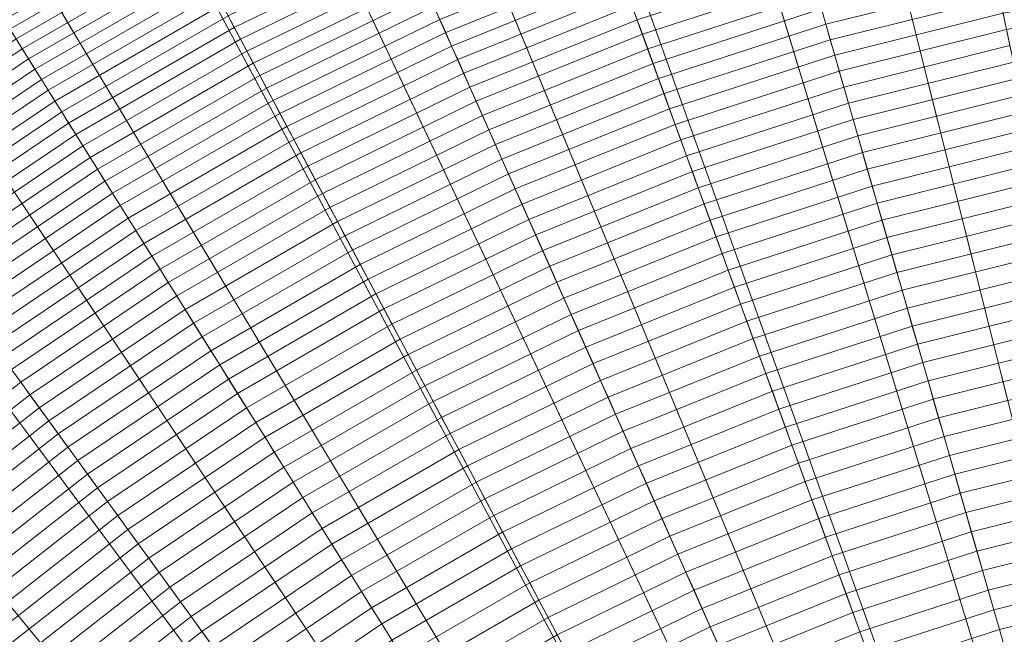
# Model space of a CAD drawing. Header units: centimetres. Extents: x -21.9 to 23.1, y -23 to 22.
# Tile 139 of 192: x -9.2 to -2.8, y 11.3 to 15.3. Entities that reach past the tile are written whole.
import ezdxf

# ---------------------------------------------------------------- set-up
doc = ezdxf.new("R2010")
doc.units = ezdxf.units.CM
doc.header["$LTSCALE"] = 2.54
doc.layers.add('Lucido design-1', color=7, linetype='Continuous')

# ---------------------------------------------------------------- blocks, each defined once
blk = doc.blocks.new('Gruppo-2-1')
at = {"color": 5, "linetype": 'Continuous', "lineweight": 9}
for points in [[(-0.809, 9.3927, -949.2271), (-1.4964, 9.2715, -949.2271), (-4.0127, 21.11, -949.2271), (-2.4934, 21.3779, -949.2271)], [(-2.6584, 21.3402, -949.2271), (-3.7267, 21.155, -949.2271), (-1.3617, 9.2653, -949.2271), (-0.8797, 9.3488, -949.2271)], [(-3.7267, 21.155, -949.2271), (-4.7846, 20.9179, -949.2271), (-1.839, 9.1583, -949.2271), (-1.3617, 9.2653, -949.2271)], [(-1.4964, 9.2715, -949.2271), (-2.1736, 9.1026, -949.2271), (-5.5096, 20.7367, -949.2271), (-4.0127, 21.11, -949.2271)], [(-0.8797, 9.3488, -1010.9271), (-1.3617, 9.2653, -1010.9271), (-3.6489, 20.7638, -1010.9271), (-2.5999, 20.9457, -1010.9271)], [(-4.7846, 20.9179, -949.2271), (-5.8295, 20.6285, -949.2271), (-2.3105, 9.0277, -949.2271), (-1.839, 9.1583, -949.2271)], [(-2.1736, 9.1026, -949.2271), (-2.8374, 8.8869, -949.2271), (-6.9769, 20.26, -949.2271), (-5.5096, 20.7367, -949.2271)], [(-1.3617, 9.2653, -1010.9271), (-1.839, 9.1583, -1010.9271), (-4.6877, 20.531, -1010.9271), (-3.6489, 20.7638, -1010.9271)], [(-5.8295, 20.6285, -949.2271), (-6.8589, 20.2881, -949.2271), (-2.7749, 8.8741, -949.2271), (-2.3105, 9.0277, -949.2271)], [(-1.839, 9.1583, -1010.9271), (-2.3105, 9.0277, -1010.9271), (-5.7138, 20.2469, -1010.9271), (-4.6877, 20.531, -1010.9271)], [(-6.8589, 20.2881, -949.2271), (-7.8704, 19.8978, -949.2271), (-3.2313, 8.698, -949.2271), (-2.7749, 8.8741, -949.2271)], [(-2.8374, 8.8869, -949.2271), (-3.4846, 8.6255, -949.2271), (-8.4073, 19.6821, -949.2271), (-6.9769, 20.26, -949.2271)], [(-2.3105, 9.0277, -1010.9271), (-2.7749, 8.8741, -1010.9271), (-6.7246, 19.9126, -1010.9271), (-5.7138, 20.2469, -1010.9271)], [(-2.7749, 8.8741, -1010.9271), (-3.2313, 8.698, -1010.9271), (-7.7178, 19.5293, -1010.9271), (-6.7246, 19.9126, -1010.9271)], [(-7.8704, 19.8978, -949.2271), (-8.8616, 19.4585, -949.2271), (-3.6786, 8.4998, -949.2271), (-3.2313, 8.698, -949.2271)], [(-3.4846, 8.6255, -949.2271), (-4.112, 8.3195, -949.2271), (-9.794, 19.0058, -949.2271), (-8.4073, 19.6821, -949.2271)], [(-3.2313, 8.698, -1010.9271), (-3.6786, 8.4998, -1010.9271), (-8.6911, 19.098, -1010.9271), (-7.7178, 19.5293, -1010.9271)], [(-8.8616, 19.4585, -949.2271), (-9.8302, 18.9714, -949.2271), (-4.1156, 8.28, -949.2271), (-3.6786, 8.4998, -949.2271)], [(-3.6786, 8.4998, -1010.9271), (-4.1156, 8.28, -1010.9271), (-9.6422, 18.6196, -1010.9271), (-8.6911, 19.098, -1010.9271)], [(-4.112, 8.3195, -949.2271), (-4.7164, 7.9705, -949.2271), (-11.13, 18.2344, -949.2271), (-9.794, 19.0058, -949.2271)], [(-9.8302, 18.9714, -949.2271), (-10.7737, 18.4371, -949.2271), (-4.5413, 8.039, -949.2271), (-4.1156, 8.28, -949.2271)], [(-4.1156, 8.28, -1010.9271), (-4.5413, 8.039, -1010.9271), (-10.5687, 18.095, -1010.9271), (-9.6422, 18.6196, -1010.9271)], [(-10.7737, 18.4371, -949.2271), (-11.6895, 17.8567, -949.2271), (-4.9545, 7.7771, -949.2271), (-4.5413, 8.039, -949.2271)], [(-4.7164, 7.9705, -949.2271), (-5.2951, 7.5802, -949.2271), (-12.409, 17.3717, -949.2271), (-11.13, 18.2344, -949.2271)], [(-4.5413, 8.039, -1010.9271), (-4.9545, 7.7771, -1010.9271), (-11.4679, 17.5251, -1010.9271), (-10.5687, 18.095, -1010.9271)], [(-11.6895, 17.8567, -949.2271), (-12.5758, 17.2322, -949.2271), (-5.3544, 7.4953, -949.2271), (-4.9545, 7.7771, -949.2271)], [(-4.9545, 7.7771, -1010.9271), (-5.3544, 7.4953, -1010.9271), (-12.3382, 16.9119, -1010.9271), (-11.4679, 17.5251, -1010.9271)], [(-5.2951, 7.5802, -949.2271), (-5.8451, 7.1504, -949.2271), (-13.6248, 16.4219, -949.2271), (-12.409, 17.3717, -949.2271)], [(-12.5758, 17.2322, -949.2271), (-13.4305, 16.5652, -949.2271), (-5.74, 7.1944, -949.2271), (-5.3544, 7.4953, -949.2271)], [(-5.3544, 7.4953, -1010.9271), (-5.74, 7.1944, -1010.9271), (-13.1775, 16.257, -1010.9271), (-12.3382, 16.9119, -1010.9271)], [(-13.4305, 16.5652, -949.2271), (-14.2517, 15.8573, -949.2271), (-6.1105, 6.8749, -949.2271), (-5.74, 7.1944, -949.2271)], [(-5.8451, 7.1504, -949.2271), (-6.3638, 6.6834, -949.2271), (-14.7713, 15.3895, -949.2271), (-13.6248, 16.4219, -949.2271)], [(-5.74, 7.1944, -1010.9271), (-6.1105, 6.8749, -1010.9271), (-13.9838, 15.5618, -1010.9271), (-13.1775, 16.257, -1010.9271)], [(-8.1462, 15.9068, -929.3766), (-9.2701, 15.2579, -929.3766), (-9.2314, 15.1959, -929.5018), (-8.1119, 15.8422, -929.5018)], [(-14.2517, 15.8573, -949.2271), (-15.0373, 15.11, -949.2271), (-6.465, 6.5378, -949.2271), (-6.1105, 6.8749, -949.2271)], [(-8.1119, 15.8422, -929.5018), (-9.2314, 15.1959, -929.5018), (-9.1919, 15.1327, -929.6263), (-8.0769, 15.7764, -929.6263)], [(-6.6921, 15.8295, -930.4729), (-7.8141, 15.2822, -930.4729), (-7.7741, 15.207, -930.5903), (-6.6574, 15.7516, -930.5903)], [(-8.0769, 15.7764, -929.6263), (-9.1919, 15.1327, -929.6263), (-9.1516, 15.0683, -929.7498), (-8.0412, 15.7094, -929.7498)], [(-6.6574, 15.7516, -930.5903), (-7.7741, 15.207, -930.5903), (-7.7335, 15.1305, -930.7066), (-6.6222, 15.6725, -930.7066)], [(-8.0412, 15.7094, -929.7498), (-9.1516, 15.0683, -929.7498), (-9.1107, 15.0028, -929.8726), (-8.005, 15.6412, -929.8726)], [(-5.3213, 15.7112, -931.2737), (-6.4384, 15.2598, -931.2737), (-6.4001, 15.1738, -931.3841), (-5.2891, 15.6227, -931.3841)], [(-4.0696, 15.7147, -931.7088), (-5.1901, 15.3507, -931.7088), (-5.1562, 15.2578, -931.8149), (-4.0423, 15.6197, -931.8149)], [(-8.005, 15.6412, -929.8726), (-9.1107, 15.0028, -929.8726), (-9.069, 14.9361, -929.9944), (-7.968, 15.5717, -929.9944)], [(-6.6222, 15.6725, -930.7066), (-7.7335, 15.1305, -930.7066), (-7.6922, 15.053, -930.822), (-6.5864, 15.5923, -930.822)], [(-5.2891, 15.6227, -931.3841), (-6.4001, 15.1738, -931.3841), (-6.3614, 15.0868, -931.4934), (-5.2565, 15.5332, -931.4934)], [(-4.0423, 15.6197, -931.8149), (-5.1562, 15.2578, -931.8149), (-5.122, 15.1637, -931.9199), (-4.0148, 15.5235, -931.9199)], [(-6.1105, 6.8749, -1010.9271), (-6.465, 6.5378, -1010.9271), (-14.7553, 14.828, -1010.9271), (-13.9838, 15.5618, -1010.9271)], [(-7.968, 15.5717, -929.9944), (-9.069, 14.9361, -929.9944), (-9.0266, 14.8683, -930.1154), (-7.9305, 15.5011, -930.1154)], [(-6.5864, 15.5923, -930.822), (-7.6922, 15.053, -930.822), (-7.6504, 14.9743, -930.9365), (-6.5502, 15.5109, -930.9365)], [(-2.8428, 15.606, -932.1265), (-3.9587, 15.3278, -932.1265), (-3.9302, 15.2284, -932.2283), (-2.8213, 15.5049, -932.2283)], [(-7.9305, 15.5011, -930.1154), (-9.0266, 14.8683, -930.1154), (-8.9836, 14.7993, -930.2355), (-7.8923, 15.4293, -930.2355)], [(-6.5502, 15.5109, -930.9365), (-7.6504, 14.9743, -930.9365), (-7.608, 14.8945, -931.0499), (-6.5134, 15.4283, -931.0499)], [(-5.2565, 15.5332, -931.4934), (-6.3614, 15.0868, -931.4934), (-6.3221, 14.9986, -931.6017), (-5.2235, 15.4425, -931.6017)], [(-4.0148, 15.5235, -931.9199), (-5.122, 15.1637, -931.9199), (-5.0874, 15.0686, -932.0238), (-3.9869, 15.4262, -932.0238)], [(-2.8213, 15.5049, -932.2283), (-3.9302, 15.2284, -932.2283), (-3.9013, 15.1279, -932.3287), (-2.7996, 15.4026, -932.3287)], [(-1.6666, 15.4951, -932.428), (-2.7776, 15.2992, -932.428), (-2.7554, 15.1947, -932.5261), (-1.6517, 15.3893, -932.5261)], [(-7.8923, 15.4293, -930.2355), (-8.9836, 14.7993, -930.2355), (-8.9398, 14.7292, -930.3547), (-7.8535, 15.3564, -930.3547)], [(-6.5134, 15.4283, -931.0499), (-7.608, 14.8945, -931.0499), (-7.5649, 14.8136, -931.1623), (-6.4762, 15.3446, -931.1623)], [(-5.2235, 15.4425, -931.6017), (-6.3221, 14.9986, -931.6017), (-6.2824, 14.9094, -931.7088), (-5.1901, 15.3507, -931.7088)], [(-3.9869, 15.4262, -932.0238), (-5.0874, 15.0686, -932.0238), (-5.0524, 14.9724, -932.1265), (-3.9587, 15.3278, -932.1265)], [(-6.3638, 6.6834, -949.2271), (-6.8487, 6.1813, -949.2271), (-15.8429, 14.2798, -949.2271), (-14.7713, 15.3895, -949.2271)], [(-7.8535, 15.3564, -930.3547), (-8.9398, 14.7292, -930.3547), (-8.8953, 14.658, -930.4729), (-7.8141, 15.2822, -930.4729)], [(-2.7996, 15.4026, -932.3287), (-3.9013, 15.1279, -932.3287), (-3.8722, 15.0263, -932.428), (-2.7776, 15.2992, -932.428)], [(-6.4762, 15.3446, -931.1623), (-7.5649, 14.8136, -931.1623), (-7.5213, 14.7316, -931.2737), (-6.4384, 15.2598, -931.2737)], [(-5.1901, 15.3507, -931.7088), (-6.2824, 14.9094, -931.7088), (-6.2422, 14.819, -931.8149), (-5.1562, 15.2578, -931.8149)], [(-3.9587, 15.3278, -932.1265), (-5.0524, 14.9724, -932.1265), (-5.017, 14.8753, -932.2283), (-3.9302, 15.2284, -932.2283)], [(-2.7776, 15.2992, -932.428), (-3.8722, 15.0263, -932.428), (-3.8428, 14.9236, -932.5261), (-2.7554, 15.1947, -932.5261)], [(-7.8141, 15.2822, -930.4729), (-8.8953, 14.658, -930.4729), (-8.8501, 14.5857, -930.5903), (-7.7741, 15.207, -930.5903)], [(-6.4384, 15.2598, -931.2737), (-7.5213, 14.7316, -931.2737), (-7.4772, 14.6485, -931.3841), (-6.4001, 15.1738, -931.3841)], [(-5.1562, 15.2578, -931.8149), (-6.2422, 14.819, -931.8149), (-6.2015, 14.7276, -931.9199), (-5.122, 15.1637, -931.9199)], [(-3.9302, 15.2284, -932.2283), (-5.017, 14.8753, -932.2283), (-4.9813, 14.777, -932.3287), (-3.9013, 15.1279, -932.3287)], [(-7.7741, 15.207, -930.5903), (-8.8501, 14.5857, -930.5903), (-8.8042, 14.5123, -930.7066), (-7.7335, 15.1305, -930.7066)], [(-6.4001, 15.1738, -931.3841), (-7.4772, 14.6485, -931.3841), (-7.4324, 14.5644, -931.4934), (-6.3614, 15.0868, -931.4934)], [(-2.7554, 15.1947, -932.5261), (-3.8428, 14.9236, -932.5261), (-3.813, 14.8199, -932.623), (-2.733, 15.0892, -932.623)], [(-15.0373, 15.11, -949.2271), (-15.7845, 14.3244, -949.2271), (-6.8022, 6.1833, -949.2271), (-6.465, 6.5378, -949.2271)], [(-9.1919, 15.1327, -929.6263), (-10.2592, 14.4127, -929.6263), (-10.2146, 14.3513, -929.7498), (-9.1516, 15.0683, -929.7498)], [(-7.7335, 15.1305, -930.7066), (-8.8042, 14.5123, -930.7066), (-8.7577, 14.4378, -930.822), (-7.6922, 15.053, -930.822)], [(-5.122, 15.1637, -931.9199), (-6.2015, 14.7276, -931.9199), (-6.1603, 14.6351, -932.0238), (-5.0874, 15.0686, -932.0238)], [(-3.9013, 15.1279, -932.3287), (-4.9813, 14.777, -932.3287), (-4.9451, 14.6777, -932.428), (-3.8722, 15.0263, -932.428)], [(-9.1516, 15.0683, -929.7498), (-10.2146, 14.3513, -929.7498), (-10.1692, 14.2888, -929.8726), (-9.1107, 15.0028, -929.8726)], [(-7.6922, 15.053, -930.822), (-8.7577, 14.4378, -930.822), (-8.7105, 14.3623, -930.9365), (-7.6504, 14.9743, -930.9365)], [(-6.3614, 15.0868, -931.4934), (-7.4324, 14.5644, -931.4934), (-7.3871, 14.4792, -931.6017), (-6.3221, 14.9986, -931.6017)], [(-5.0874, 15.0686, -932.0238), (-6.1603, 14.6351, -932.0238), (-6.1187, 14.5416, -932.1265), (-5.0524, 14.9724, -932.1265)], [(-2.733, 15.0892, -932.623), (-3.813, 14.8199, -932.623), (-3.783, 14.7152, -932.7187), (-2.7103, 14.9827, -932.7187)], [(-9.1107, 15.0028, -929.8726), (-10.1692, 14.2888, -929.8726), (-10.123, 14.2252, -929.9944), (-9.069, 14.9361, -929.9944)], [(-7.6504, 14.9743, -930.9365), (-8.7105, 14.3623, -930.9365), (-8.6626, 14.2856, -931.0499), (-7.608, 14.8945, -931.0499)], [(-6.3221, 14.9986, -931.6017), (-7.3871, 14.4792, -931.6017), (-7.3413, 14.3929, -931.7088), (-6.2824, 14.9094, -931.7088)], [(-5.0524, 14.9724, -932.1265), (-6.1187, 14.5416, -932.1265), (-6.0766, 14.4472, -932.2283), (-5.017, 14.8753, -932.2283)], [(-3.8722, 15.0263, -932.428), (-4.9451, 14.6777, -932.428), (-4.9086, 14.5773, -932.5261), (-3.8428, 14.9236, -932.5261)], [(-2.7103, 14.9827, -932.7187), (-3.783, 14.7152, -932.7187), (-3.7527, 14.6095, -932.8132), (-2.6874, 14.8751, -932.8132)], [(-9.069, 14.9361, -929.9944), (-10.123, 14.2252, -929.9944), (-10.076, 14.1605, -930.1154), (-9.0266, 14.8683, -930.1154)], [(-6.2824, 14.9094, -931.7088), (-7.3413, 14.3929, -931.7088), (-7.2948, 14.3056, -931.8149), (-6.2422, 14.819, -931.8149)], [(-3.8428, 14.9236, -932.5261), (-4.9086, 14.5773, -932.5261), (-4.8717, 14.476, -932.623), (-3.813, 14.8199, -932.623)], [(-9.0266, 14.8683, -930.1154), (-10.076, 14.1605, -930.1154), (-10.0282, 14.0947, -930.2355), (-8.9836, 14.7993, -930.2355)], [(-7.608, 14.8945, -931.0499), (-8.6626, 14.2856, -931.0499), (-8.614, 14.2079, -931.1623), (-7.5649, 14.8136, -931.1623)], [(-5.017, 14.8753, -932.2283), (-6.0766, 14.4472, -932.2283), (-6.0341, 14.3516, -932.3287), (-4.9813, 14.777, -932.3287)], [(-2.6874, 14.8751, -932.8132), (-3.7527, 14.6095, -932.8132), (-3.7221, 14.5027, -932.9065), (-2.6643, 14.7665, -932.9065)], [(-6.465, 6.5378, -1010.9271), (-6.8022, 6.1833, -1010.9271), (-15.489, 14.0566, -1010.9271), (-14.7553, 14.828, -1010.9271)], [(-8.9836, 14.7993, -930.2355), (-10.0282, 14.0947, -930.2355), (-9.9796, 14.0278, -930.3547), (-8.9398, 14.7292, -930.3547)], [(-7.5649, 14.8136, -931.1623), (-8.614, 14.2079, -931.1623), (-8.5648, 14.1292, -931.2737), (-7.5213, 14.7316, -931.2737)], [(-6.2422, 14.819, -931.8149), (-7.2948, 14.3056, -931.8149), (-7.2479, 14.2172, -931.9199), (-6.2015, 14.7276, -931.9199)], [(-3.813, 14.8199, -932.623), (-4.8717, 14.476, -932.623), (-4.8344, 14.3736, -932.7187), (-3.783, 14.7152, -932.7187)], [(-8.9398, 14.7292, -930.3547), (-9.9796, 14.0278, -930.3547), (-9.9303, 13.9599, -930.4729), (-8.8953, 14.658, -930.4729)], [(-7.5213, 14.7316, -931.2737), (-8.5648, 14.1292, -931.2737), (-8.5149, 14.0494, -931.3841), (-7.4772, 14.6485, -931.3841)], [(-6.2015, 14.7276, -931.9199), (-7.2479, 14.2172, -931.9199), (-7.2003, 14.1279, -932.0238), (-6.1603, 14.6351, -932.0238)], [(-4.9813, 14.777, -932.3287), (-6.0341, 14.3516, -932.3287), (-5.9911, 14.2551, -932.428), (-4.9451, 14.6777, -932.428)], [(-2.6643, 14.7665, -932.9065), (-3.7221, 14.5027, -932.9065), (-3.6912, 14.395, -932.9985), (-2.6411, 14.6568, -932.9985)], [(-8.8953, 14.658, -930.4729), (-9.9303, 13.9599, -930.4729), (-9.8801, 13.8909, -930.5903), (-8.8501, 14.5857, -930.5903)], [(-4.9451, 14.6777, -932.428), (-5.9911, 14.2551, -932.428), (-5.9476, 14.1575, -932.5261), (-4.9086, 14.5773, -932.5261)], [(-3.783, 14.7152, -932.7187), (-4.8344, 14.3736, -932.7187), (-4.7968, 14.2702, -932.8132), (-3.7527, 14.6095, -932.8132)], [(-2.6411, 14.6568, -932.9985), (-3.6912, 14.395, -932.9985), (-3.66, 14.2863, -933.0893), (-2.6175, 14.5462, -933.0893)], [(-7.4772, 14.6485, -931.3841), (-8.5149, 14.0494, -931.3841), (-8.4644, 13.9686, -931.4934), (-7.4324, 14.5644, -931.4934)], [(-6.1603, 14.6351, -932.0238), (-7.2003, 14.1279, -932.0238), (-7.1523, 14.0375, -932.1265), (-6.1187, 14.5416, -932.1265)], [(-3.7527, 14.6095, -932.8132), (-4.7968, 14.2702, -932.8132), (-4.7588, 14.1659, -932.9065), (-3.7221, 14.5027, -932.9065)], [(-8.8501, 14.5857, -930.5903), (-9.8801, 13.8909, -930.5903), (-9.8293, 13.8209, -930.7066), (-8.8042, 14.5123, -930.7066)], [(-7.4324, 14.5644, -931.4934), (-8.4644, 13.9686, -931.4934), (-8.4133, 13.8867, -931.6017), (-7.3871, 14.4792, -931.6017)], [(-6.1187, 14.5416, -932.1265), (-7.1523, 14.0375, -932.1265), (-7.1038, 13.9462, -932.2283), (-6.0766, 14.4472, -932.2283)], [(-4.9086, 14.5773, -932.5261), (-5.9476, 14.1575, -932.5261), (-5.9038, 14.059, -932.623), (-4.8717, 14.476, -932.623)], [(-2.6175, 14.5462, -933.0893), (-3.66, 14.2863, -933.0893), (-3.6286, 14.1767, -933.1788), (-2.5938, 14.4347, -933.1788)], [(-8.8042, 14.5123, -930.7066), (-9.8293, 13.8209, -930.7066), (-9.7776, 13.7499, -930.822), (-8.7577, 14.4378, -930.822)], [(-7.3871, 14.4792, -931.6017), (-8.4133, 13.8867, -931.6017), (-8.3615, 13.8039, -931.7088), (-7.3413, 14.3929, -931.7088)], [(-4.8717, 14.476, -932.623), (-5.9038, 14.059, -932.623), (-5.8595, 13.9594, -932.7187), (-4.8344, 14.3736, -932.7187)], [(-3.7221, 14.5027, -932.9065), (-4.7588, 14.1659, -932.9065), (-4.7205, 14.0606, -932.9985), (-3.6912, 14.395, -932.9985)], [(-8.7577, 14.4378, -930.822), (-9.7776, 13.7499, -930.822), (-9.7253, 13.6778, -930.9365), (-8.7105, 14.3623, -930.9365)], [(-6.0766, 14.4472, -932.2283), (-7.1038, 13.9462, -932.2283), (-7.0546, 13.8539, -932.3287), (-6.0341, 14.3516, -932.3287)], [(-2.5938, 14.4347, -933.1788), (-3.6286, 14.1767, -933.1788), (-3.5969, 14.0661, -933.2671), (-2.5699, 14.3221, -933.2671)], [(-8.7105, 14.3623, -930.9365), (-9.7253, 13.6778, -930.9365), (-9.6721, 13.6047, -931.0499), (-8.6626, 14.2856, -931.0499)], [(-7.3413, 14.3929, -931.7088), (-8.3615, 13.8039, -931.7088), (-8.3091, 13.72, -931.8149), (-7.2948, 14.3056, -931.8149)], [(-6.0341, 14.3516, -932.3287), (-7.0546, 13.8539, -932.3287), (-7.005, 13.7605, -932.428), (-5.9911, 14.2551, -932.428)], [(-4.8344, 14.3736, -932.7187), (-5.8595, 13.9594, -932.7187), (-5.8147, 13.859, -932.8132), (-4.7968, 14.2702, -932.8132)], [(-3.6912, 14.395, -932.9985), (-4.7205, 14.0606, -932.9985), (-4.6818, 13.9543, -933.0893), (-3.66, 14.2863, -933.0893)], [(-6.8487, 6.1813, -949.2271), (-7.2973, 5.6466, -949.2271), (-16.8346, 13.098, -949.2271), (-15.8429, 14.2798, -949.2271)], [(-15.7845, 14.3244, -949.2271), (-16.4925, 13.5033, -949.2271), (-7.1216, 5.8128, -949.2271), (-6.8022, 6.1833, -949.2271)], [(-8.6626, 14.2856, -931.0499), (-9.6721, 13.6047, -931.0499), (-9.6183, 13.5305, -931.1623), (-8.614, 14.2079, -931.1623)], [(-7.2948, 14.3056, -931.8149), (-8.3091, 13.72, -931.8149), (-8.2561, 13.6351, -931.9199), (-7.2479, 14.2172, -931.9199)], [(-4.7968, 14.2702, -932.8132), (-5.8147, 13.859, -932.8132), (-5.7695, 13.7575, -932.9065), (-4.7588, 14.1659, -932.9065)], [(-3.66, 14.2863, -933.0893), (-4.6818, 13.9543, -933.0893), (-4.6428, 13.8471, -933.1788), (-3.6286, 14.1767, -933.1788)], [(-2.5699, 14.3221, -933.2671), (-3.5969, 14.0661, -933.2671), (-3.5649, 13.9545, -933.3541), (-2.5458, 14.2086, -933.3541)], [(-8.614, 14.2079, -931.1623), (-9.6183, 13.5305, -931.1623), (-9.5637, 13.4554, -931.2737), (-8.5648, 14.1292, -931.2737)], [(-7.2479, 14.2172, -931.9199), (-8.2561, 13.6351, -931.9199), (-8.2025, 13.5493, -932.0238), (-7.2003, 14.1279, -932.0238)], [(-5.9911, 14.2551, -932.428), (-7.005, 13.7605, -932.428), (-6.9549, 13.6663, -932.5261), (-5.9476, 14.1575, -932.5261)], [(-2.5458, 14.2086, -933.3541), (-3.5649, 13.9545, -933.3541), (-3.5326, 13.8421, -933.4398), (-2.5215, 14.0942, -933.4398)], [(-5.9476, 14.1575, -932.5261), (-6.9549, 13.6663, -932.5261), (-6.9042, 13.571, -932.623), (-5.9038, 14.059, -932.623)], [(-4.7588, 14.1659, -932.9065), (-5.7695, 13.7575, -932.9065), (-5.724, 13.6551, -932.9985), (-4.7205, 14.0606, -932.9985)], [(-3.6286, 14.1767, -933.1788), (-4.6428, 13.8471, -933.1788), (-4.6035, 13.739, -933.2671), (-3.5969, 14.0661, -933.2671)], [(-8.5648, 14.1292, -931.2737), (-9.5637, 13.4554, -931.2737), (-9.5084, 13.3793, -931.3841), (-8.5149, 14.0494, -931.3841)], [(-7.2003, 14.1279, -932.0238), (-8.2025, 13.5493, -932.0238), (-8.1482, 13.4625, -932.1265), (-7.1523, 14.0375, -932.1265)], [(-2.5215, 14.0942, -933.4398), (-3.5326, 13.8421, -933.4398), (-3.5001, 13.7287, -933.5242), (-2.4969, 13.9788, -933.5242)], [(-6.8022, 6.1833, -1010.9271), (-7.1216, 5.8128, -1010.9271), (-16.1842, 13.2503, -1010.9271), (-15.489, 14.0566, -1010.9271)], [(-8.5149, 14.0494, -931.3841), (-9.5084, 13.3793, -931.3841), (-9.4524, 13.3022, -931.4934), (-8.4644, 13.9686, -931.4934)], [(-7.1523, 14.0375, -932.1265), (-8.1482, 13.4625, -932.1265), (-8.0934, 13.3748, -932.2283), (-7.1038, 13.9462, -932.2283)], [(-5.9038, 14.059, -932.623), (-6.9042, 13.571, -932.623), (-6.8531, 13.4748, -932.7187), (-5.8595, 13.9594, -932.7187)], [(-4.7205, 14.0606, -932.9985), (-5.724, 13.6551, -932.9985), (-5.678, 13.5518, -933.0893), (-4.6818, 13.9543, -933.0893)], [(-3.5969, 14.0661, -933.2671), (-4.6035, 13.739, -933.2671), (-4.5638, 13.63, -933.3541), (-3.5649, 13.9545, -933.3541)], [(-8.4644, 13.9686, -931.4934), (-9.4524, 13.3022, -931.4934), (-9.3956, 13.2241, -931.6017), (-8.4133, 13.8867, -931.6017)], [(-5.8595, 13.9594, -932.7187), (-6.8531, 13.4748, -932.7187), (-6.8015, 13.3777, -932.8132), (-5.8147, 13.859, -932.8132)], [(-4.6818, 13.9543, -933.0893), (-5.678, 13.5518, -933.0893), (-5.6316, 13.4476, -933.1788), (-4.6428, 13.8471, -933.1788)], [(-3.5649, 13.9545, -933.3541), (-4.5638, 13.63, -933.3541), (-4.5238, 13.52, -933.4398), (-3.5326, 13.8421, -933.4398)], [(-2.4969, 13.9788, -933.5242), (-3.5001, 13.7287, -933.5242), (-3.4674, 13.6145, -933.6073), (-2.4722, 13.8626, -933.6073)], [(-8.4133, 13.8867, -931.6017), (-9.3956, 13.2241, -931.6017), (-9.3382, 13.1451, -931.7088), (-8.3615, 13.8039, -931.7088)], [(-7.1038, 13.9462, -932.2283), (-8.0934, 13.3748, -932.2283), (-8.038, 13.2861, -932.3287), (-7.0546, 13.8539, -932.3287)], [(-7.0546, 13.8539, -932.3287), (-8.038, 13.2861, -932.3287), (-7.982, 13.1965, -932.428), (-7.005, 13.7605, -932.428)], [(-5.8147, 13.859, -932.8132), (-6.8015, 13.3777, -932.8132), (-6.7493, 13.2797, -932.9065), (-5.7695, 13.7575, -932.9065)], [(-4.6428, 13.8471, -933.1788), (-5.6316, 13.4476, -933.1788), (-5.5848, 13.3425, -933.2671), (-4.6035, 13.739, -933.2671)], [(-3.5326, 13.8421, -933.4398), (-4.5238, 13.52, -933.4398), (-4.4834, 13.4092, -933.5242), (-3.5001, 13.7287, -933.5242)], [(-2.4722, 13.8626, -933.6073), (-3.4674, 13.6145, -933.6073), (-3.4343, 13.4993, -933.689), (-2.4473, 13.7454, -933.689)], [(-8.3615, 13.8039, -931.7088), (-9.3382, 13.1451, -931.7088), (-9.2801, 13.0651, -931.8149), (-8.3091, 13.72, -931.8149)], [(-7.005, 13.7605, -932.428), (-7.982, 13.1965, -932.428), (-7.9254, 13.1059, -932.5261), (-6.9549, 13.6663, -932.5261)], [(-5.7695, 13.7575, -932.9065), (-6.7493, 13.2797, -932.9065), (-6.6967, 13.1807, -932.9985), (-5.724, 13.6551, -932.9985)], [(-8.3091, 13.72, -931.8149), (-9.2801, 13.0651, -931.8149), (-9.2213, 12.9841, -931.9199), (-8.2561, 13.6351, -931.9199)], [(-4.6035, 13.739, -933.2671), (-5.5848, 13.3425, -933.2671), (-5.5376, 13.2365, -933.3541), (-4.5638, 13.63, -933.3541)], [(-3.5001, 13.7287, -933.5242), (-4.4834, 13.4092, -933.5242), (-4.4428, 13.2975, -933.6073), (-3.4674, 13.6145, -933.6073)], [(-2.4473, 13.7454, -933.689), (-3.4343, 13.4993, -933.689), (-3.4011, 13.3833, -933.7694), (-2.4222, 13.6274, -933.7694)], [(-8.2561, 13.6351, -931.9199), (-9.2213, 12.9841, -931.9199), (-9.1618, 12.9022, -932.0238), (-8.2025, 13.5493, -932.0238)], [(-6.9549, 13.6663, -932.5261), (-7.9254, 13.1059, -932.5261), (-7.8682, 13.0144, -932.623), (-6.9042, 13.571, -932.623)], [(-5.724, 13.6551, -932.9985), (-6.6967, 13.1807, -932.9985), (-6.6436, 13.0809, -933.0893), (-5.678, 13.5518, -933.0893)], [(-4.5638, 13.63, -933.3541), (-5.5376, 13.2365, -933.3541), (-5.49, 13.1296, -933.4398), (-4.5238, 13.52, -933.4398)], [(-6.9042, 13.571, -932.623), (-7.8682, 13.0144, -932.623), (-7.8105, 12.922, -932.7187), (-6.8531, 13.4748, -932.7187)], [(-3.4674, 13.6145, -933.6073), (-4.4428, 13.2975, -933.6073), (-4.4018, 13.185, -933.689), (-3.4343, 13.4993, -933.689)], [(-2.4222, 13.6274, -933.7694), (-3.4011, 13.3833, -933.7694), (-3.3676, 13.2665, -933.8485), (-2.397, 13.5085, -933.8485)], [(-16.4925, 13.5033, -949.2271), (-17.1595, 12.6485, -949.2271), (-7.4226, 5.4271, -949.2271), (-7.1216, 5.8128, -949.2271)], [(-8.2025, 13.5493, -932.0238), (-9.1618, 12.9022, -932.0238), (-9.1016, 12.8194, -932.1265), (-8.1482, 13.4625, -932.1265)], [(-5.678, 13.5518, -933.0893), (-6.6436, 13.0809, -933.0893), (-6.5901, 12.9801, -933.1788), (-5.6316, 13.4476, -933.1788)], [(-4.5238, 13.52, -933.4398), (-5.49, 13.1296, -933.4398), (-5.442, 13.0219, -933.5242), (-4.4834, 13.4092, -933.5242)], [(-2.397, 13.5085, -933.8485), (-3.3676, 13.2665, -933.8485), (-3.3338, 13.1488, -933.9263), (-2.3715, 13.3887, -933.9263)], [(-8.1482, 13.4625, -932.1265), (-9.1016, 12.8194, -932.1265), (-9.0409, 12.7358, -932.2283), (-8.0934, 13.3748, -932.2283)], [(-6.8531, 13.4748, -932.7187), (-7.8105, 12.922, -932.7187), (-7.7522, 12.8288, -932.8132), (-6.8015, 13.3777, -932.8132)], [(-5.6316, 13.4476, -933.1788), (-6.5901, 12.9801, -933.1788), (-6.5361, 12.8786, -933.2671), (-5.5848, 13.3425, -933.2671)], [(-3.4343, 13.4993, -933.689), (-4.4018, 13.185, -933.689), (-4.3605, 13.0716, -933.7694), (-3.4011, 13.3833, -933.7694)], [(-8.0934, 13.3748, -932.2283), (-9.0409, 12.7358, -932.2283), (-8.9794, 12.6512, -932.3287), (-8.038, 13.2861, -932.3287)], [(-6.8015, 13.3777, -932.8132), (-7.7522, 12.8288, -932.8132), (-7.6934, 12.7346, -932.9065), (-6.7493, 13.2797, -932.9065)], [(-4.4834, 13.4092, -933.5242), (-5.442, 13.0219, -933.5242), (-5.3937, 12.9133, -933.6073), (-4.4428, 13.2975, -933.6073)], [(-3.4011, 13.3833, -933.7694), (-4.3605, 13.0716, -933.7694), (-4.319, 12.9574, -933.8485), (-3.3676, 13.2665, -933.8485)], [(-2.3715, 13.3887, -933.9263), (-3.3338, 13.1488, -933.9263), (-3.2999, 13.0303, -934.0026), (-2.3459, 13.2682, -934.0026)], [(-5.5848, 13.3425, -933.2671), (-6.5361, 12.8786, -933.2671), (-6.4816, 12.7761, -933.3541), (-5.5376, 13.2365, -933.3541)], [(-7.1216, 5.8128, -1010.9271), (-7.4226, 5.4271, -1010.9271), (-16.8391, 12.411, -1010.9271), (-16.1842, 13.2503, -1010.9271)], [(-8.038, 13.2861, -932.3287), (-8.9794, 12.6512, -932.3287), (-8.9173, 12.5657, -932.428), (-7.982, 13.1965, -932.428)], [(-6.7493, 13.2797, -932.9065), (-7.6934, 12.7346, -932.9065), (-7.634, 12.6396, -932.9985), (-6.6967, 13.1807, -932.9985)], [(-4.4428, 13.2975, -933.6073), (-5.3937, 12.9133, -933.6073), (-5.345, 12.8039, -933.689), (-4.4018, 13.185, -933.689)], [(-3.3676, 13.2665, -933.8485), (-4.319, 12.9574, -933.8485), (-4.2771, 12.8423, -933.9263), (-3.3338, 13.1488, -933.9263)], [(-2.3459, 13.2682, -934.0026), (-3.2999, 13.0303, -934.0026), (-3.2656, 12.911, -934.0776), (-2.3201, 13.1468, -934.0776)], [(-7.982, 13.1965, -932.428), (-8.9173, 12.5657, -932.428), (-8.8545, 12.4793, -932.5261), (-7.9254, 13.1059, -932.5261)], [(-5.5376, 13.2365, -933.3541), (-6.4816, 12.7761, -933.3541), (-6.4267, 12.6728, -933.4398), (-5.49, 13.1296, -933.4398)], [(-4.4018, 13.185, -933.689), (-5.345, 12.8039, -933.689), (-5.2959, 12.6937, -933.7694), (-4.3605, 13.0716, -933.7694)], [(-6.6967, 13.1807, -932.9985), (-7.634, 12.6396, -932.9985), (-7.5741, 12.5437, -933.0893), (-6.6436, 13.0809, -933.0893)], [(-5.49, 13.1296, -933.4398), (-6.4267, 12.6728, -933.4398), (-6.3713, 12.5687, -933.5242), (-5.442, 13.0219, -933.5242)], [(-3.3338, 13.1488, -933.9263), (-4.2771, 12.8423, -933.9263), (-4.2349, 12.7265, -934.0026), (-3.2999, 13.0303, -934.0026)], [(-2.3201, 13.1468, -934.0776), (-3.2656, 12.911, -934.0776), (-3.2312, 12.7909, -934.1512), (-2.2941, 13.0246, -934.1512)], [(-7.2973, 5.6466, -949.2271), (-7.7076, 5.0819, -949.2271), (-17.7414, 11.8498, -949.2271), (-16.8346, 13.098, -949.2271)], [(-7.9254, 13.1059, -932.5261), (-8.8545, 12.4793, -932.5261), (-8.7911, 12.392, -932.623), (-7.8682, 13.0144, -932.623)], [(-6.6436, 13.0809, -933.0893), (-7.5741, 12.5437, -933.0893), (-7.5136, 12.4469, -933.1788), (-6.5901, 12.9801, -933.1788)], [(-4.3605, 13.0716, -933.7694), (-5.2959, 12.6937, -933.7694), (-5.2465, 12.5826, -933.8485), (-4.319, 12.9574, -933.8485)], [(-7.8682, 13.0144, -932.623), (-8.7911, 12.392, -932.623), (-8.727, 12.3038, -932.7187), (-7.8105, 12.922, -932.7187)], [(-5.442, 13.0219, -933.5242), (-6.3713, 12.5687, -933.5242), (-6.3155, 12.4637, -933.6073), (-5.3937, 12.9133, -933.6073)], [(-3.2999, 13.0303, -934.0026), (-4.2349, 12.7265, -934.0026), (-4.1925, 12.6099, -934.0776), (-3.2656, 12.911, -934.0776)], [(-2.2941, 13.0246, -934.1512), (-3.2312, 12.7909, -934.1512), (-3.1966, 12.67, -934.2235), (-2.268, 12.9016, -934.2235)], [(-9.2213, 12.9841, -931.9199), (-10.1387, 12.2673, -931.9199), (-10.0736, 12.1898, -932.0238), (-9.1618, 12.9022, -932.0238)], [(-6.5901, 12.9801, -933.1788), (-7.5136, 12.4469, -933.1788), (-7.4527, 12.3494, -933.2671), (-6.5361, 12.8786, -933.2671)], [(-4.319, 12.9574, -933.8485), (-5.2465, 12.5826, -933.8485), (-5.1967, 12.4708, -933.9263), (-4.2771, 12.8423, -933.9263)], [(-9.1618, 12.9022, -932.0238), (-10.0736, 12.1898, -932.0238), (-10.0079, 12.1114, -932.1265), (-9.1016, 12.8194, -932.1265)], [(-7.8105, 12.922, -932.7187), (-8.727, 12.3038, -932.7187), (-8.6624, 12.2149, -932.8132), (-7.7522, 12.8288, -932.8132)], [(-6.5361, 12.8786, -933.2671), (-7.4527, 12.3494, -933.2671), (-7.3912, 12.251, -933.3541), (-6.4816, 12.7761, -933.3541)], [(-5.3937, 12.9133, -933.6073), (-6.3155, 12.4637, -933.6073), (-6.2593, 12.358, -933.689), (-5.345, 12.8039, -933.689)], [(-3.2656, 12.911, -934.0776), (-4.1925, 12.6099, -934.0776), (-4.1497, 12.4925, -934.1512), (-3.2312, 12.7909, -934.1512)], [(-2.268, 12.9016, -934.2235), (-3.1966, 12.67, -934.2235), (-3.1617, 12.5484, -934.2943), (-2.2416, 12.7778, -934.2943)], [(-9.1016, 12.8194, -932.1265), (-10.0079, 12.1114, -932.1265), (-9.9414, 12.0322, -932.2283), (-9.0409, 12.7358, -932.2283)], [(-7.7522, 12.8288, -932.8132), (-8.6624, 12.2149, -932.8132), (-8.5971, 12.125, -932.9065), (-7.6934, 12.7346, -932.9065)], [(-5.345, 12.8039, -933.689), (-6.2593, 12.358, -933.689), (-6.2026, 12.2514, -933.7694), (-5.2959, 12.6937, -933.7694)], [(-4.2771, 12.8423, -933.9263), (-5.1967, 12.4708, -933.9263), (-5.1465, 12.3582, -934.0026), (-4.2349, 12.7265, -934.0026)], [(-9.0409, 12.7358, -932.2283), (-9.9414, 12.0322, -932.2283), (-9.8742, 11.9521, -932.3287), (-8.9794, 12.6512, -932.3287)], [(-7.6934, 12.7346, -932.9065), (-8.5971, 12.125, -932.9065), (-8.5313, 12.0344, -932.9985), (-7.634, 12.6396, -932.9985)], [(-6.4816, 12.7761, -933.3541), (-7.3912, 12.251, -933.3541), (-7.3292, 12.1517, -933.4398), (-6.4267, 12.6728, -933.4398)], [(-3.2312, 12.7909, -934.1512), (-4.1497, 12.4925, -934.1512), (-4.1067, 12.3743, -934.2235), (-3.1966, 12.67, -934.2235)], [(-2.2416, 12.7778, -934.2943), (-3.1617, 12.5484, -934.2943), (-3.1266, 12.426, -934.3637), (-2.2152, 12.6533, -934.3637)], [(-6.4267, 12.6728, -933.4398), (-7.3292, 12.1517, -933.4398), (-7.2667, 12.0517, -933.5242), (-6.3713, 12.5687, -933.5242)], [(-5.2959, 12.6937, -933.7694), (-6.2026, 12.2514, -933.7694), (-6.1456, 12.1441, -933.8485), (-5.2465, 12.5826, -933.8485)], [(-4.2349, 12.7265, -934.0026), (-5.1465, 12.3582, -934.0026), (-5.096, 12.2448, -934.0776), (-4.1925, 12.6099, -934.0776)], [(-3.1966, 12.67, -934.2235), (-4.1067, 12.3743, -934.2235), (-4.0635, 12.2554, -934.2943), (-3.1617, 12.5484, -934.2943)], [(-17.1595, 12.6485, -949.2271), (-17.7839, 11.7622, -949.2271), (-7.7043, 5.0272, -949.2271), (-7.4226, 5.4271, -949.2271)], [(-8.9794, 12.6512, -932.3287), (-9.8742, 11.9521, -932.3287), (-9.8062, 11.8711, -932.428), (-8.9173, 12.5657, -932.428)], [(-7.634, 12.6396, -932.9985), (-8.5313, 12.0344, -932.9985), (-8.4648, 11.9429, -933.0893), (-7.5741, 12.5437, -933.0893)], [(-4.1925, 12.6099, -934.0776), (-5.096, 12.2448, -934.0776), (-5.0452, 12.1307, -934.1512), (-4.1497, 12.4925, -934.1512)], [(-2.2152, 12.6533, -934.3637), (-3.1266, 12.426, -934.3637), (-3.0913, 12.3029, -934.4318), (-2.1885, 12.528, -934.4318)], [(-8.9173, 12.5657, -932.428), (-9.8062, 11.8711, -932.428), (-9.7376, 11.7893, -932.5261), (-8.8545, 12.4793, -932.5261)], [(-7.5741, 12.5437, -933.0893), (-8.4648, 11.9429, -933.0893), (-8.3977, 11.8506, -933.1788), (-7.5136, 12.4469, -933.1788)], [(-6.3713, 12.5687, -933.5242), (-7.2667, 12.0517, -933.5242), (-7.2037, 11.9509, -933.6073), (-6.3155, 12.4637, -933.6073)], [(-5.2465, 12.5826, -933.8485), (-6.1456, 12.1441, -933.8485), (-6.0881, 12.036, -933.9263), (-5.1967, 12.4708, -933.9263)], [(-3.1617, 12.5484, -934.2943), (-4.0635, 12.2554, -934.2943), (-4.0199, 12.1358, -934.3637), (-3.1266, 12.426, -934.3637)], [(-8.8545, 12.4793, -932.5261), (-9.7376, 11.7893, -932.5261), (-9.6682, 11.7067, -932.623), (-8.7911, 12.392, -932.623)], [(-4.1497, 12.4925, -934.1512), (-5.0452, 12.1307, -934.1512), (-4.9941, 12.0158, -934.2235), (-4.1067, 12.3743, -934.2235)], [(-2.1885, 12.528, -934.4318), (-3.0913, 12.3029, -934.4318), (-3.0558, 12.1791, -934.4984), (-2.1618, 12.402, -934.4984)], [(-7.5136, 12.4469, -933.1788), (-8.3977, 11.8506, -933.1788), (-8.3301, 11.7575, -933.2671), (-7.4527, 12.3494, -933.2671)], [(-6.3155, 12.4637, -933.6073), (-7.2037, 11.9509, -933.6073), (-7.1402, 11.8494, -933.689), (-6.2593, 12.358, -933.689)], [(-5.1967, 12.4708, -933.9263), (-6.0881, 12.036, -933.9263), (-6.0302, 11.9272, -934.0026), (-5.1465, 12.3582, -934.0026)], [(-3.1266, 12.426, -934.3637), (-4.0199, 12.1358, -934.3637), (-3.9761, 12.0154, -934.4318), (-3.0913, 12.3029, -934.4318)], [(-7.4226, 5.4271, -1010.9271), (-7.7043, 5.0272, -1010.9271), (-17.4523, 11.5407, -1010.9271), (-16.8391, 12.411, -1010.9271)], [(-8.7911, 12.392, -932.623), (-9.6682, 11.7067, -932.623), (-9.5982, 11.6232, -932.7187), (-8.727, 12.3038, -932.7187)], [(-7.4527, 12.3494, -933.2671), (-8.3301, 11.7575, -933.2671), (-8.2619, 11.6636, -933.3541), (-7.3912, 12.251, -933.3541)], [(-6.2593, 12.358, -933.689), (-7.1402, 11.8494, -933.689), (-7.0763, 11.747, -933.7694), (-6.2026, 12.2514, -933.7694)], [(-5.1465, 12.3582, -934.0026), (-6.0302, 11.9272, -934.0026), (-5.9719, 11.8176, -934.0776), (-5.096, 12.2448, -934.0776)], [(-4.1067, 12.3743, -934.2235), (-4.9941, 12.0158, -934.2235), (-4.9426, 11.9002, -934.2943), (-4.0635, 12.2554, -934.2943)], [(-2.1618, 12.402, -934.4984), (-3.0558, 12.1791, -934.4984), (-3.0201, 12.0545, -934.5635), (-2.1348, 12.2753, -934.5635)], [(-8.727, 12.3038, -932.7187), (-9.5982, 11.6232, -932.7187), (-9.5275, 11.5389, -932.8132), (-8.6624, 12.2149, -932.8132)], [(-3.0913, 12.3029, -934.4318), (-3.9761, 12.0154, -934.4318), (-3.9321, 11.8944, -934.4984), (-3.0558, 12.1791, -934.4984)], [(-7.3912, 12.251, -933.3541), (-8.2619, 11.6636, -933.3541), (-8.1931, 11.569, -933.4398), (-7.3292, 12.1517, -933.4398)], [(-6.2026, 12.2514, -933.7694), (-7.0763, 11.747, -933.7694), (-7.0119, 11.644, -933.8485), (-6.1456, 12.1441, -933.8485)], [(-5.096, 12.2448, -934.0776), (-5.9719, 11.8176, -934.0776), (-5.9133, 11.7073, -934.1512), (-5.0452, 12.1307, -934.1512)], [(-4.0635, 12.2554, -934.2943), (-4.9426, 11.9002, -934.2943), (-4.8908, 11.7839, -934.3637), (-4.0199, 12.1358, -934.3637)], [(-2.1348, 12.2753, -934.5635), (-3.0201, 12.0545, -934.5635), (-2.9842, 11.9293, -934.6272), (-2.1077, 12.1478, -934.6272)], [(-8.6624, 12.2149, -932.8132), (-9.5275, 11.5389, -932.8132), (-9.4561, 11.4539, -932.9065), (-8.5971, 12.125, -932.9065)], [(-3.0558, 12.1791, -934.4984), (-3.9321, 11.8944, -934.4984), (-3.8877, 11.7726, -934.5635), (-3.0201, 12.0545, -934.5635)], [(-8.5971, 12.125, -932.9065), (-9.4561, 11.4539, -932.9065), (-9.3841, 11.368, -932.9985), (-8.5313, 12.0344, -932.9985)], [(-7.3292, 12.1517, -933.4398), (-8.1931, 11.569, -933.4398), (-8.1238, 11.4736, -933.5242), (-7.2667, 12.0517, -933.5242)], [(-6.1456, 12.1441, -933.8485), (-7.0119, 11.644, -933.8485), (-6.947, 11.5401, -933.9263), (-6.0881, 12.036, -933.9263)], [(-5.0452, 12.1307, -934.1512), (-5.9133, 11.7073, -934.1512), (-5.8542, 11.5963, -934.2235), (-4.9941, 12.0158, -934.2235)], [(-4.0199, 12.1358, -934.3637), (-4.8908, 11.7839, -934.3637), (-4.8387, 11.6669, -934.4318), (-3.9761, 12.0154, -934.4318)], [(-2.1077, 12.1478, -934.6272), (-2.9842, 11.9293, -934.6272), (-2.9481, 11.8034, -934.6895), (-2.0805, 12.0197, -934.6895)], [(-8.5313, 12.0344, -932.9985), (-9.3841, 11.368, -932.9985), (-9.3114, 11.2814, -933.0893), (-8.4648, 11.9429, -933.0893)], [(-7.2667, 12.0517, -933.5242), (-8.1238, 11.4736, -933.5242), (-8.054, 11.3774, -933.6073), (-7.2037, 11.9509, -933.6073)], [(-6.0881, 12.036, -933.9263), (-6.947, 11.5401, -933.9263), (-6.8817, 11.4356, -934.0026), (-6.0302, 11.9272, -934.0026)], [(-3.0201, 12.0545, -934.5635), (-3.8877, 11.7726, -934.5635), (-3.8432, 11.6502, -934.6272), (-2.9842, 11.9293, -934.6272)], [(-4.9941, 12.0158, -934.2235), (-5.8542, 11.5963, -934.2235), (-5.7948, 11.4845, -934.2943), (-4.9426, 11.9002, -934.2943)], [(-3.9761, 12.0154, -934.4318), (-4.8387, 11.6669, -934.4318), (-4.7863, 11.5492, -934.4984), (-3.9321, 11.8944, -934.4984)], [(-2.0805, 12.0197, -934.6895), (-2.9481, 11.8034, -934.6895), (-2.9118, 11.6769, -934.7503), (-2.0531, 11.891, -934.7503)], [(-8.4648, 11.9429, -933.0893), (-9.3114, 11.2814, -933.0893), (-9.2381, 11.194, -933.1788), (-8.3977, 11.8506, -933.1788)], [(-7.2037, 11.9509, -933.6073), (-8.054, 11.3774, -933.6073), (-7.9836, 11.2805, -933.689), (-7.1402, 11.8494, -933.689)], [(-6.0302, 11.9272, -934.0026), (-6.8817, 11.4356, -934.0026), (-6.8159, 11.3303, -934.0776), (-5.9719, 11.8176, -934.0776)], [(-2.9842, 11.9293, -934.6272), (-3.8432, 11.6502, -934.6272), (-3.7984, 11.5271, -934.6895), (-2.9481, 11.8034, -934.6895)], [(-7.7076, 5.0819, -949.2271), (-8.0775, 4.49, -949.2271), (-18.559, 10.5415, -949.2271), (-17.7414, 11.8498, -949.2271)], [(-8.3977, 11.8506, -933.1788), (-9.2381, 11.194, -933.1788), (-9.1641, 11.1059, -933.2671), (-8.3301, 11.7575, -933.2671)], [(-7.1402, 11.8494, -933.689), (-7.9836, 11.2805, -933.689), (-7.9126, 11.1829, -933.7694), (-7.0763, 11.747, -933.7694)], [(-4.9426, 11.9002, -934.2943), (-5.7948, 11.4845, -934.2943), (-5.7351, 11.3721, -934.3637), (-4.8908, 11.7839, -934.3637)], [(-3.9321, 11.8944, -934.4984), (-4.7863, 11.5492, -934.4984), (-4.7336, 11.4309, -934.5635), (-3.8877, 11.7726, -934.5635)], [(-2.0531, 11.891, -934.7503), (-2.9118, 11.6769, -934.7503), (-2.8753, 11.5497, -934.8097), (-2.0256, 11.7616, -934.8097)], [(-5.9719, 11.8176, -934.0776), (-6.8159, 11.3303, -934.0776), (-6.7497, 11.2244, -934.1512), (-5.9133, 11.7073, -934.1512)], [(-4.8908, 11.7839, -934.3637), (-5.7351, 11.3721, -934.3637), (-5.6749, 11.259, -934.4318), (-4.8387, 11.6669, -934.4318)], [(-2.9481, 11.8034, -934.6895), (-3.7984, 11.5271, -934.6895), (-3.7534, 11.4034, -934.7503), (-2.9118, 11.6769, -934.7503)], [(-17.7839, 11.7622, -949.2271), (-18.3644, 10.8465, -949.2271), (-7.9662, 4.614, -949.2271), (-7.7043, 5.0272, -949.2271)], [(-8.3301, 11.7575, -933.2671), (-9.1641, 11.1059, -933.2671), (-9.0895, 11.017, -933.3541), (-8.2619, 11.6636, -933.3541)], [(-7.0763, 11.747, -933.7694), (-7.9126, 11.1829, -933.7694), (-7.8412, 11.0846, -933.8485), (-7.0119, 11.644, -933.8485)], [(-3.8877, 11.7726, -934.5635), (-4.7336, 11.4309, -934.5635), (-4.6807, 11.3118, -934.6272), (-3.8432, 11.6502, -934.6272)], [(-2.0256, 11.7616, -934.8097), (-2.8753, 11.5497, -934.8097), (-2.8387, 11.4219, -934.8676), (-1.998, 11.6315, -934.8676)], [(-8.2619, 11.6636, -933.3541), (-9.0895, 11.017, -933.3541), (-9.0143, 10.9274, -933.4398), (-8.1931, 11.569, -933.4398)], [(-5.9133, 11.7073, -934.1512), (-6.7497, 11.2244, -934.1512), (-6.6831, 11.1177, -934.2235), (-5.8542, 11.5963, -934.2235)], [(-4.8387, 11.6669, -934.4318), (-5.6749, 11.259, -934.4318), (-5.6145, 11.1453, -934.4984), (-4.7863, 11.5492, -934.4984)], [(-3.8432, 11.6502, -934.6272), (-4.6807, 11.3118, -934.6272), (-4.6274, 11.1922, -934.6895), (-3.7984, 11.5271, -934.6895)], [(-2.9118, 11.6769, -934.7503), (-3.7534, 11.4034, -934.7503), (-3.7081, 11.2791, -934.8097), (-2.8753, 11.5497, -934.8097)], [(-7.0119, 11.644, -933.8485), (-7.8412, 11.0846, -933.8485), (-7.7692, 10.9855, -933.9263), (-6.947, 11.5401, -933.9263)], [(-5.8542, 11.5963, -934.2235), (-6.6831, 11.1177, -934.2235), (-6.616, 11.0104, -934.2943), (-5.7948, 11.4845, -934.2943)], [(-1.998, 11.6315, -934.8676), (-2.8387, 11.4219, -934.8676), (-2.8018, 11.2935, -934.924), (-1.9702, 11.5008, -934.924)], [(-7.7043, 5.0272, -1010.9271), (-7.9662, 4.614, -1010.9271), (-18.0223, 10.6414, -1010.9271), (-17.4523, 11.5407, -1010.9271)], [(-8.1931, 11.569, -933.4398), (-9.0143, 10.9274, -933.4398), (-8.9385, 10.8371, -933.5242), (-8.1238, 11.4736, -933.5242)], [(-6.947, 11.5401, -933.9263), (-7.7692, 10.9855, -933.9263), (-7.6968, 10.8858, -934.0026), (-6.8817, 11.4356, -934.0026)], [(-4.7863, 11.5492, -934.4984), (-5.6145, 11.1453, -934.4984), (-5.5536, 11.0309, -934.5635), (-4.7336, 11.4309, -934.5635)], [(-3.7984, 11.5271, -934.6895), (-4.6274, 11.1922, -934.6895), (-4.5739, 11.0719, -934.7503), (-3.7534, 11.4034, -934.7503)], [(-2.8753, 11.5497, -934.8097), (-3.7081, 11.2791, -934.8097), (-3.6626, 11.1542, -934.8676), (-2.8387, 11.4219, -934.8676)], [(-8.1238, 11.4736, -933.5242), (-8.9385, 10.8371, -933.5242), (-8.8621, 10.746, -933.6073), (-8.054, 11.3774, -933.6073)], [(-5.7948, 11.4845, -934.2943), (-6.616, 11.0104, -934.2943), (-6.5485, 10.9025, -934.3637), (-5.7351, 11.3721, -934.3637)], [(-1.9702, 11.5008, -934.924), (-2.8018, 11.2935, -934.924), (-2.7648, 11.1645, -934.9789), (-1.9423, 11.3695, -934.9789)], [(-6.8817, 11.4356, -934.0026), (-7.6968, 10.8858, -934.0026), (-7.6238, 10.7854, -934.0776), (-6.8159, 11.3303, -934.0776)], [(-4.7336, 11.4309, -934.5635), (-5.5536, 11.0309, -934.5635), (-5.4925, 10.9159, -934.6272), (-4.6807, 11.3118, -934.6272)], [(-3.7534, 11.4034, -934.7503), (-4.5739, 11.0719, -934.7503), (-4.52, 10.9511, -934.8097), (-3.7081, 11.2791, -934.8097)], [(-2.8387, 11.4219, -934.8676), (-3.6626, 11.1542, -934.8676), (-3.617, 11.0286, -934.924), (-2.8018, 11.2935, -934.924)], [(-8.054, 11.3774, -933.6073), (-8.8621, 10.746, -933.6073), (-8.7852, 10.6543, -933.689), (-7.9836, 11.2805, -933.689)], [(-6.8159, 11.3303, -934.0776), (-7.6238, 10.7854, -934.0776), (-7.5504, 10.6843, -934.1512), (-6.7497, 11.2244, -934.1512)], [(-5.7351, 11.3721, -934.3637), (-6.5485, 10.9025, -934.3637), (-6.4807, 10.7939, -934.4318), (-5.6749, 11.259, -934.4318)], [(-7.9836, 11.2805, -933.689), (-8.7852, 10.6543, -933.689), (-8.7076, 10.5618, -933.7694), (-7.9126, 11.1829, -933.7694)], [(-4.6807, 11.3118, -934.6272), (-5.4925, 10.9159, -934.6272), (-5.431, 10.8003, -934.6895), (-4.6274, 11.1922, -934.6895)], [(-3.7081, 11.2791, -934.8097), (-4.52, 10.9511, -934.8097), (-4.466, 10.8296, -934.8676), (-3.6626, 11.1542, -934.8676)], [(-2.8018, 11.2935, -934.924), (-3.617, 11.0286, -934.924), (-3.5711, 10.9025, -934.9789), (-2.7648, 11.1645, -934.9789)]]:
    blk.add_3dface(points, dxfattribs=at)

msp = doc.modelspace()

# ---------------------------------------------------------------- block references
at = {"layer": 'Lucido design-1', "color": 5, "true_color": 0x0000ff}
msp.add_blockref('Gruppo-2-1', (0, 0), dxfattribs=at)

doc.saveas('drawing.dxf')
